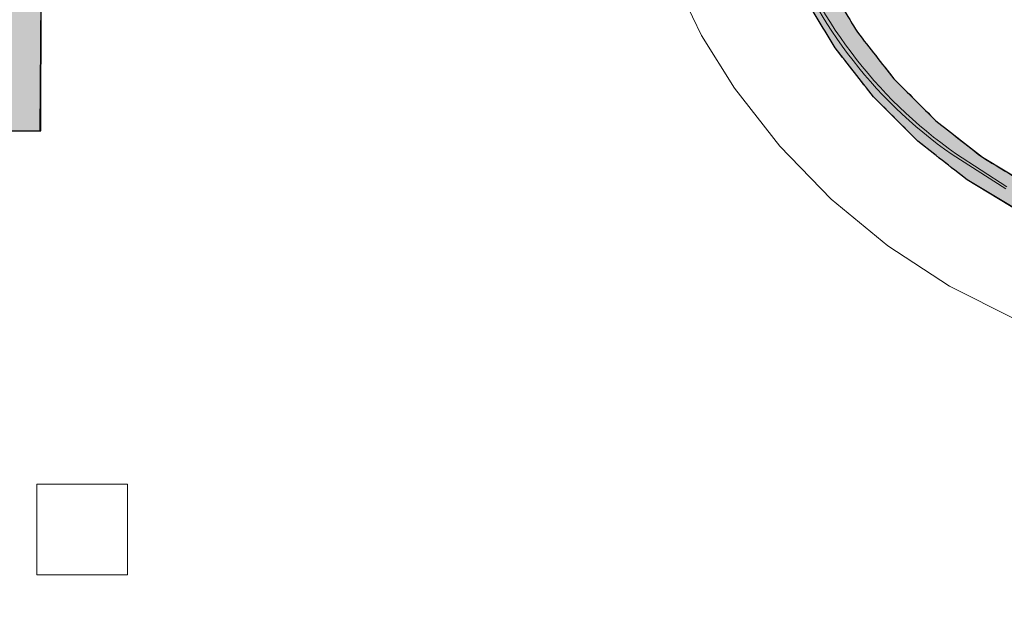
# Model space of a CAD drawing. Extents: x -6068 to 35118, y -17738 to 67348.
# Tile 121 of 243: x 2142 to 2685, y -2089 to -1766. Entities that reach past the tile are written whole.
import ezdxf

# ---------------------------------------------------------------- set-up
doc = ezdxf.new("R2010")
doc.units = 0
doc.header["$LTSCALE"] = 15
doc.linetypes.add('Continua', pattern=[0])
doc.linetypes.add('Cui_CONTINU', pattern=[0])
for name, color, linetype in [('EDL_EXTERIEUR', 9, 'Cui_CONTINU'), ('EDL_RDJ murs & cloisons', 5, 'CONTINUOUS'), ('PIS-fond de plan', 7, 'Cui_CONTINU')]:
    doc.layers.add(name, color=color, linetype=linetype)
for name, color, linetype, lineweight, true_color in [('Enveloppe (vert.) Courbe - NIVEAUX - Style par défaut', 7, 'Continua', 0, 0x000000), ('Enveloppe - NIVEAUX - Style par défaut', 7, 'Continua', 0, 0x000000), ('Extrusion Solide - NIVEAUX - Style par défaut', 7, 'Continua', 0, 0x000000), ('Garde-corps - Traverse - NIVEAUX - Style par défaut', 7, 'Continua', 0, 0x000000)]:
    doc.layers.add(name, color=color, linetype=linetype, lineweight=lineweight, true_color=true_color)

# ---------------------------------------------------------------- blocks, each defined once
blk = doc.blocks.new('EDL_RDJ plan_2025 10 17')
at = {"layer": 'EDL_RDJ murs & cloisons', "linetype": 'Continuous', "ltscale": 0.08}
h = blk.add_hatch(color=9, dxfattribs=at)
h.dxf.hatch_style = 1
h.paths.add_polyline_path([(1959.808588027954, -1731.735277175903), (1956.345081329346, -1781.823873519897), (1955.10950088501, -1781.828451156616), (1955.142850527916, -1790.828370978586), (1955.157676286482, -1794.828271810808), (1955.187328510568, -1802.828264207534), (1956.603908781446, -1806.17683754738), (1956.764078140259, -1827.335214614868), (2167.505168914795, -1827.198553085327), (2167.755365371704, -1741.796588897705), (2168.180847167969, -1656.390714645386), (2167.98066777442, -1647.392988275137), (2168.031883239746, -1647.391843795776), (2168.338346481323, -1542.764210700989), (2168.644897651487, -1438.136577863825), (2166.644859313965, -1438.130712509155), (2166.934680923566, -1339.184289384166), (2168.934743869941, -1339.184289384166), (2169.07131112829, -1292.573118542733), (2160.071277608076, -1292.546752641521), (2151.804666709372, -1292.584010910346), (2151.783595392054, -1287.780781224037), (2143.777179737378, -1287.815909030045), (2088.955688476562, -1289.835405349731), (2088.873863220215, -1339.800786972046), (2097.873401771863, -1339.704954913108), (2097.868251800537, -1339.221429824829), (2145.681381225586, -1340.244626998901), (2145.670032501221, -1448.375177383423), (2099.055004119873, -1450.670909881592), (2099.051736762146, -1450.364113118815), (2090.052223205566, -1450.459957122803), (2092.943859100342, -1722.014284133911), (2078.250789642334, -1722.406053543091), (2078.489780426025, -1731.370782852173)])
h = blk.add_hatch(color=9, dxfattribs=at)
h.dxf.hatch_style = 1
edge = h.paths.add_edge_path()
edge.add_line((2556.739153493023, -1669.143676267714), (2572.3876953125, -1669.235563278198))
edge.add_line((2572.3876953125, -1669.235563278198), (2576.164579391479, -1682.447052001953))
edge.add_line((2576.164579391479, -1682.447052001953), (2579.941463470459, -1695.658540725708))
edge.add_arc((42696.66844574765, 14278.54642198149), 43180.16915160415, 201.7121071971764, 201.7361180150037)
edge.add_arc((-127963.8693482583, -53738.21817203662), 140535.0984606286, 21.720423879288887, 21.727801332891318, ccw=False)
edge.add_arc((12035.47356864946, 2925.562201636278), 10527.17855930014, 206.2426523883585, 206.335552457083)
edge.add_arc((15378.11186413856, 5950.750854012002), 14915.60852004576, 211.0592943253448, 211.1858737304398)
edge.add_arc((360324.5307223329, 278451.7867171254), 454400.5141555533, 218.074873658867, 218.0789918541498)
edge.add_arc((217010.4226649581, 212550.755888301), 303151.9571580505, 224.9969135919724, 225.0030864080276)
edge.add_arc((-660696.6426187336, -848561.463687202), 1075644.916222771, 51.922197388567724, 51.92393709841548, ccw=False)
edge.add_arc((-405330.7572170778, -676816.2502256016), 788713.4971926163, 58.844942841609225, 58.847315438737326, ccw=False)
edge.add_arc((-81401.57870900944, -184168.3901461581), 200779.5220590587, 65.22387725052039, 65.23174117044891, ccw=False)
edge.add_arc((288.0447430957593, -7080.214755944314), 5758.105867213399, 64.43689718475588, 64.79868125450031, ccw=False)
edge.add_arc((-28066.75788130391, -50769.71316564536), 57798.89392504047, 57.71825138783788, 57.75337011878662, ccw=False)
edge.add_arc((7185.293450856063, 3468.404093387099), 6933.798007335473, 230.7970432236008, 231.0897856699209)
edge.add_arc((-5911.781560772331, -10438.30069509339), 12200.97616844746, 44.067741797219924, 44.2341076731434, ccw=False)
edge.add_arc((43474.51515905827, 29034.81722963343), 51089.79264119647, 217.3386602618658, 217.3783907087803)
edge.add_arc((-4344.068507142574, -6265.492528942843), 8396.11413516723, 30.445045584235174, 30.686802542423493, ccw=False)
edge.add_arc((43438.97684459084, 15829.52779176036), 44296.20741385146, 203.7506501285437, 203.7964739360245)
edge.add_arc((17279.22127645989, 2326.370990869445), 15020.30619005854, 196.9137113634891, 197.0488497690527)
edge.add_arc((1336973.997731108, 237663.1508141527), 1355425.510490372, 190.1877749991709, 190.1892725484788)
edge.add_arc((2947.889480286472, -2113.143113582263), 22.65989489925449, 177.7534609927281, 192.0490270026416)
edge.add_line((2925.728797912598, -2117.873334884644), (3034.942824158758, -2120.356799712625))
edge.add_line((3034.942824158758, -2120.356799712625), (3034.606324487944, -2135.153245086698))
edge.add_line((3034.606324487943, -2135.153245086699), (2926.926612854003, -2132.704401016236))
edge.add_line((2926.926612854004, -2132.704401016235), (2821.937847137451, -2130.116701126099))
edge.add_line((2821.937847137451, -2130.116701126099), (2822.269811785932, -2115.520429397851))
edge.add_line((2822.269811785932, -2115.520429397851), (2910.652542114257, -2117.53048896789))
edge.add_arc((1871.077786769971, -2276.179365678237), 1051.610735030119, 8.676926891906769, 10.70114129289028)
edge.add_arc((509871.0467935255, 152748.8463404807), 530082.4787492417, 196.9792556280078, 196.9828927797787, ccw=False)
edge.add_arc((1079395.701304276, 472171.0322056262), 1176324.385757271, 203.7727889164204, 203.7744279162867, ccw=False)
edge.add_arc((280490.3533130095, 161958.0999810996), 322420.6696130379, 210.5631721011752, 210.5691518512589, ccw=False)
edge.add_arc((404168.5650389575, 304391.9129271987), 504890.7568707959, 217.3565403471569, 217.3603589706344, ccw=False)
edge.add_arc((-1332563.55953749, -1298338.910213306), 1861156.762927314, 44.15034442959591, 44.15138034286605)
edge.add_arc((372418.0818038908, 453585.1993835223), 586603.9218294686, 230.9418649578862, 230.945151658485, ccw=False)
edge.add_arc((-675372.2428355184, -1076120.3763308), 1270363.141206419, 57.7349632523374, 57.73648092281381)
edge.add_arc((373656.9793732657, 776720.1014550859), 862443.0862349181, 244.527187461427, 244.52942296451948, ccw=False)
edge.add_arc((4847.994970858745, 2747.185708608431), 5090.805776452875, 245.1405833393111, 245.47776697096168, ccw=False)
edge.add_arc((7846.721273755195, 6662.138406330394), 9961.829097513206, 238.7470641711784, 238.9453296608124, ccw=False)
edge.add_arc((7635.05427522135, 4500.633192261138), 8059.236222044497, 231.8005768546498, 232.0456486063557, ccw=False)
edge.add_arc((154.8607676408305, -4304.806009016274), 3513.189622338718, 44.71890260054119, 45.28109739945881)
edge.add_arc((23423.17403304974, 14506.31113354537), 26432.15340623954, 218.0395257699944, 218.1142487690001, ccw=False)
edge.add_arc((-61137.6034036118, -40295.5733263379), 74475.11154717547, 31.14078445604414, 31.16686884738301)
edge.add_arc((3834.887671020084, -1121.40342133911), 1397.371397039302, 206.0733161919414, 206.839052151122, ccw=False)
edge.add_arc((177757.0357817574, 68081.68146794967), 188577.6773180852, 201.7183608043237, 201.7298502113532, ccw=False)
edge.add_arc((2876.420688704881, -1608.21358814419), 324.0956078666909, 194.2173903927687, 196.5343482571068, ccw=False)
edge.add_line((2562.251853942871, -1687.811994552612), (2556.739153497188, -1669.143676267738))
at = {"layer": 'EDL_EXTERIEUR', "color": 7, "linetype": 'Continua', "lineweight": 13, "ltscale": 0.1}
for p, q in [((2215.450286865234, -2022.035837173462), (2165.450286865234, -2022.035837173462)), ((2165.450286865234, -2022.035837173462), (2165.450286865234, -2072.035837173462)), ((2215.450286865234, -2072.035837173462), (2215.450286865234, -2022.035837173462)), ((2165.450286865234, -2072.035837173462), (2215.450286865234, -2072.035837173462))]:
    blk.add_line(p, q, dxfattribs=at)
at = {"layer": 'EDL_RDJ murs & cloisons', "linetype": 'Continuous', "ltscale": 0.08}
blk.add_lwpolyline([(1956.764078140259, -1827.335214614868), (2167.505168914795, -1827.198553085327), (2167.755365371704, -1741.796588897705), (2168.180847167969, -1656.390714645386), (2167.98066777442, -1647.392988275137), (2168.031883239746, -1647.391843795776), (2168.338346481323, -1542.764210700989), (2168.644897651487, -1438.136577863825), (2166.644859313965, -1438.130712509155), (2166.934680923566, -1339.184289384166), (2168.934743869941, -1339.184289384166), (2169.07131112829, -1292.573118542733), (2160.071277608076, -1292.546752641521), (2151.804666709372, -1292.584010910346)], dxfattribs=at)
for points in [[(2556.739153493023, -1669.143676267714), (2572.3876953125, -1669.235563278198), (2576.164579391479, -1682.447052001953), (2579.941463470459, -1695.658540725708, 0.0001047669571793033), (2586.639261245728, -1712.468767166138, -3.21902139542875e-05), (2593.337059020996, -1729.278993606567, 0.0004053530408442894), (2600.896883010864, -1744.582462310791, 0.0005523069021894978), (2617.928791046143, -1772.791433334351, 1.796901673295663e-05), (2638.071155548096, -1798.501253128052, 2.693399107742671e-05), (2661.165523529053, -1821.595621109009, -7.590916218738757e-06), (2686.875343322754, -1841.737985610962, -1.035240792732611e-05), (2714.825439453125, -1858.634424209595, -3.431282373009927e-05), (2739.846897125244, -1870.181226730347, -0.001578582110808), (2772.695636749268, -1885.766458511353, -0.0001532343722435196), (2802.652645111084, -1904.678297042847, 0.001277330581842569), (2830.162525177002, -1927.000379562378, -0.0007259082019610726), (2854.839324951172, -1952.41961479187, 0.0001733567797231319), (2876.336479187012, -1980.578947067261, -0.0010548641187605), (2894.352149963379, -2011.083173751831, 0.0001999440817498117), (2908.633613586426, -2043.504095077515, 0.0005896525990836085), (2918.980407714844, -2077.386522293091, 6.534291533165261e-06), (2925.247001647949, -2112.254858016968, 0.06245719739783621)], [(2910.652542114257, -2117.53048896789, 0.008832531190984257), (2904.400062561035, -2080.909776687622, -1.587006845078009e-05), (2894.572448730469, -2048.727083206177, -7.151486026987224e-06), (2881.007385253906, -2017.932558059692, -2.609158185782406e-05), (2863.895320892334, -1988.958597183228, -1.666188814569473e-05), (2843.476676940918, -1962.211942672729, 4.520024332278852e-06), (2820.037841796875, -1938.067865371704, -1.434093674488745e-05), (2793.907928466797, -1916.865587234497, 6.622086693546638e-06), (2765.453815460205, -1898.902463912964, -9.754222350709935e-06), (2735.074806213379, -1884.430837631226, -0.001471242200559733), (2707.854652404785, -1871.916246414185, -0.0008650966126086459), (2678.354358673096, -1854.082727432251, -0.00106932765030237), (2651.218700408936, -1832.823324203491, 0.002453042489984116), (2626.843452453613, -1808.448076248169, -0.0003260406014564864), (2605.584049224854, -1781.312417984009, 0.0001138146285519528), (2588.04349899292, -1752.296781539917, -0.003341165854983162), (2579.723453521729, -1735.577344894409, -5.01319954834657e-05), (2565.726661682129, -1700.447988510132, -0.01010998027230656), (2562.251853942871, -1687.811994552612), (2556.739153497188, -1669.143676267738)]]:
    blk.add_lwpolyline(points, format="xyb", dxfattribs=at)
at = {"layer": 'Enveloppe (vert.) Courbe - NIVEAUX - Style par défaut', "color": 18, "linetype": 'Continua', "lineweight": 20, "ltscale": 0.1, "true_color": 0x000000}
for p, q in [((2617.928791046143, -1772.791433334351), (2601.03235244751, -1744.841241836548)), ((2520.600128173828, -1751.069593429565), (2531.892967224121, -1774.543142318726)), ((2588.04349899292, -1752.296781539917), (2605.584049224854, -1781.312417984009)), ((2531.892967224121, -1774.543142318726), (2550.102138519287, -1803.607511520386)), ((2638.071155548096, -1798.501253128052), (2617.928791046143, -1772.791433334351)), ((2605.584049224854, -1781.312417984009), (2626.843452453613, -1808.448076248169)), ((2661.165523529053, -1821.595621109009), (2638.071155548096, -1798.501253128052)), ((2550.102138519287, -1803.607511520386), (2575.037288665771, -1835.644292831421)), ((2626.843452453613, -1808.448076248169), (2651.218700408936, -1832.823324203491)), ((2686.875343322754, -1841.737985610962), (2661.165523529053, -1821.595621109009)), ((2651.218700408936, -1832.823324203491), (2678.354358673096, -1854.082727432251)), ((2575.037288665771, -1835.644292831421), (2603.345489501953, -1864.74347114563)), ((2699.669361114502, -1859.062814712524), (2670.125909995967, -1840.206312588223)), ((2700.306554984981, -1858.087515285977), (2672.038694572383, -1839.619230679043)), ((2714.825439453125, -1858.634424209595), (2686.875343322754, -1841.737985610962)), ((2678.354358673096, -1854.082727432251), (2707.854652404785, -1871.916246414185)), ((2603.345489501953, -1864.74347114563), (2634.682941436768, -1890.551900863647)), ((2634.682941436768, -1890.551900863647), (2668.669414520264, -1912.756395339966)), ((2668.669414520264, -1912.756395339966), (2704.892158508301, -1931.087255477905))]:
    blk.add_line(p, q, dxfattribs=at)
at = {"layer": 'Enveloppe - NIVEAUX - Style par défaut', "color": 18, "linetype": 'Continua', "lineweight": 20, "ltscale": 0.1, "true_color": 0x000000}
for p, q in [((2167.505168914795, -1827.198553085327), (2168.005561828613, -1656.394624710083)), ((1956.764078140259, -1827.335214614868), (2167.505168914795, -1827.198553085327))]:
    blk.add_line(p, q, dxfattribs=at)
at = {"layer": 'Extrusion Solide - NIVEAUX - Style par défaut', "color": 253, "linetype": 'Continua', "lineweight": 13, "ltscale": 0.1, "true_color": 0xa5a5c0}
for p, q in [((2167.105007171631, -1827.199220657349), (2168.181037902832, -1656.391286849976)), ((1956.779050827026, -1827.34227180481), (2167.105007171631, -1827.199220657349))]:
    blk.add_line(p, q, dxfattribs=at)
at = {"layer": 'Garde-corps - Traverse - NIVEAUX - Style par défaut', "color": 18, "linetype": 'Continua', "lineweight": 13, "ltscale": 0.1, "true_color": 0x000000}
for centre in [(2816.618695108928, -1631.142406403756), (2818.531479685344, -1630.555324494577)]:
    blk.add_arc(centre, 255.2799501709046, 198.8138221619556, 234.9807575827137, dxfattribs=at)

msp = doc.modelspace()

# ---------------------------------------------------------------- block references
at = {"layer": 'PIS-fond de plan'}
msp.add_blockref('EDL_RDJ plan_2025 10 17', (-14.32644124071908, -2.955857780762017e-12), dxfattribs=at)

doc.saveas('drawing.dxf')
